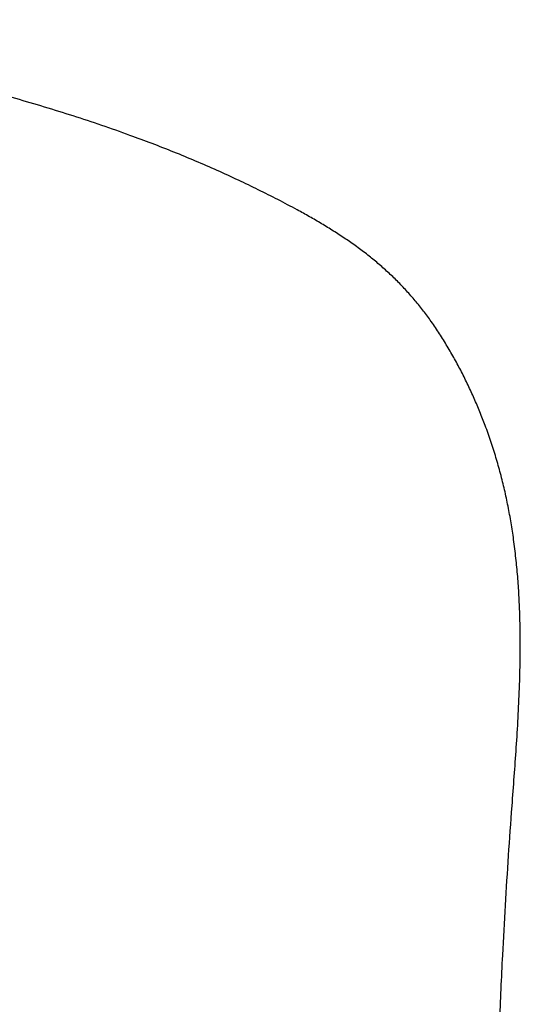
# Model space of a CAD drawing. Header units: millimetres. Extents: x 8 to 1329, y 12 to 1074.
# Tile 73 of 256: x 346 to 363, y 933 to 967. Entities that reach past the tile are written whole.
import ezdxf

# ---------------------------------------------------------------- set-up
doc = ezdxf.new("R2010")
doc.units = ezdxf.units.MM

msp = doc.modelspace()

# ---------------------------------------------------------------- linework, layer by layer
at = {"color": 7, "linetype": 'Continuous', "lineweight": 30}
msp.add_open_spline([(362.039, 923.291), (362.041, 924.067), (362.046, 925.62), (362.081, 927.948), (362.137, 930.275), (362.218, 932.602), (362.315, 934.721), (362.419, 936.632), (362.525, 938.336), (362.63, 939.806), (362.723, 941.042), (362.794, 942.046), (362.856, 943.051), (362.897, 943.934), (362.92, 944.696), (362.93, 945.336), (362.928, 945.976), (362.914, 946.615), (362.886, 947.255), (362.843, 947.893), (362.782, 948.531), (362.707, 949.146), (362.616, 949.736), (362.513, 950.302), (362.393, 950.864), (362.255, 951.422), (362.1, 951.976), (361.925, 952.523), (361.74, 953.043), (361.549, 953.534), (361.353, 953.998), (361.143, 954.455), (360.92, 954.906), (360.683, 955.349), (360.431, 955.785), (360.167, 956.213), (359.894, 956.616), (359.616, 956.993), (359.333, 957.345), (359.035, 957.685), (358.723, 958.012), (358.397, 958.325), (358.059, 958.624), (357.702, 958.916), (357.326, 959.197), (356.933, 959.47), (356.533, 959.731), (356.126, 959.981), (355.713, 960.222), (355.216, 960.499), (354.632, 960.807), (353.96, 961.144), (353.267, 961.479), (352.552, 961.807), (351.814, 962.128), (351.07, 962.435), (350.321, 962.729), (349.498, 963.035), (348.599, 963.352), (347.624, 963.674), (346.643, 963.979), (345.658, 964.268), (344.668, 964.541), (343.675, 964.799), (342.622, 965.055), (341.509, 965.308), (340.337, 965.554), (339.161, 965.782), (337.982, 965.992), (336.8, 966.185), (335.545, 966.372), (334.216, 966.55), (332.814, 966.713), (331.409, 966.855), (330.471, 966.931), (330.002, 966.969)], degree=3, knots=[0, 0, 0, 0, 0.035125, 0.070248, 0.10537, 0.140493, 0.17562, 0.201379, 0.227131, 0.252874, 0.268051, 0.28324, 0.298431, 0.313615, 0.323273, 0.332926, 0.342576, 0.352224, 0.361875, 0.371532, 0.381201, 0.390871, 0.399551, 0.408226, 0.416898, 0.425568, 0.434237, 0.44291, 0.451585, 0.459177, 0.466767, 0.474357, 0.481945, 0.489532, 0.49712, 0.50471, 0.5123, 0.519114, 0.525928, 0.532742, 0.539557, 0.546371, 0.553186, 0.560001, 0.567217, 0.574429, 0.581637, 0.588844, 0.596054, 0.603267, 0.614607, 0.625947, 0.637279, 0.649418, 0.661555, 0.673694, 0.685835, 0.697978, 0.713469, 0.728962, 0.744453, 0.75994, 0.775425, 0.79091, 0.806397, 0.824467, 0.842538, 0.860609, 0.878678, 0.896746, 0.914814, 0.93611, 0.957407, 0.978704, 1, 1, 1, 1], dxfattribs=at)

doc.saveas('drawing.dxf')
